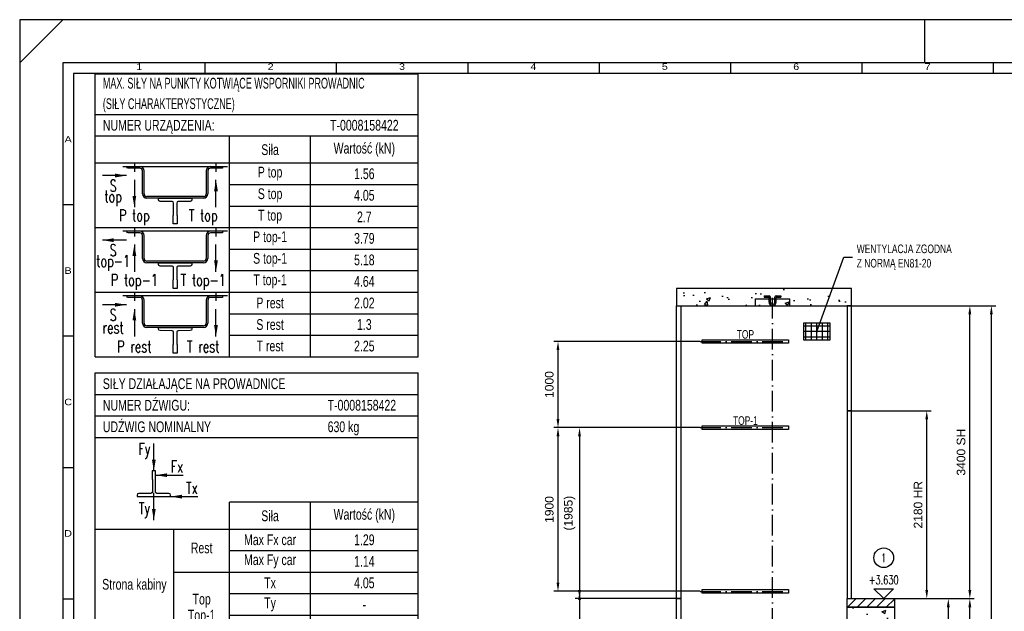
# Model space of a CAD drawing. Header units: millimetres. Extents: x 0 to 21000, y 0 to 14850.
# Tile 2 of 3: x 0 to 11428, y 7983 to 14850. Entities that reach past the tile are written whole.
import ezdxf
from ezdxf.enums import TextEntityAlignment as Align

# ---------------------------------------------------------------- set-up
doc = ezdxf.new("R2010")
doc.units = ezdxf.units.MM
doc.header["$LTSCALE"] = 20
doc.header["$PDSIZE"] = -3
doc.linetypes.add('ACAD_ISO10W100', pattern=[18, 12, -3, 0, -3])
for name, color, linetype in [('CONT_25', 1, 'Continuous'), ('CONT_35', 2, 'Continuous'), ('CONT_50', 5, 'Continuous'), ('CONT_70', 4, 'Continuous'), ('DASHD_25', 1, 'ACAD_ISO10W100'), ('DIM_35', 7, 'Continuous'), ('HATCH_25', 1, 'Continuous'), ('HATCH_35', 2, 'Continuous'), ('SHEET', 1, 'Continuous'), ('TEXT_35', 2, 'Continuous')]:
    doc.layers.add(name, color=color, linetype=linetype)
doc.styles.add('Arial', font='arial.ttf')
doc.styles.get("Standard").update_dxf_attribs({"font": 'arial.ttf'})
doc.styles.add('Text0.7_Arial', font='arial.ttf', dxfattribs={"width": 0.7})
doc.styles.add('Text0.7_romans', font='romans.shx', dxfattribs={"width": 0.7})
doc.dimstyles.new('KONE_mm', dxfattribs={"dimscale": 50, "dimtxt": 2, "dimasz": 2, "dimexe": 1, "dimexo": 0, "dimgap": 1, "dimtad": 1, "dimdec": 0, "dimrnd": 0.01, "dimzin": 0, "dimdsep": 46, "dimtxsty": 'Arial', "dimsah": 1, "dimcen": 0, "dimclrd": 256, "dimclre": 256, "dimclrt": 256, "dimadec": 1, "dimazin": 2, "dimtfac": 1, "dimtdec": 0, "dimtmove": 0, "dimatfit": 3, "dimfxl": 1, "dimtolj": 1, "dimtzin": 0, "dimarcsym": 0})

# ---------------------------------------------------------------- blocks, each defined once
blk = doc.blocks.new('Border')
at = {"layer": 'CONT_50', "linetype": 'Continuous'}
blk.add_line((210, 297), (210, 287), dxfattribs=at)
blk.add_lwpolyline([(410, 10), (410, 287), (10, 287), (10, 10)], close=True, dxfattribs=at)
at = {"layer": 'SHEET', "linetype": 'Continuous'}
for p, q in [((0, 287), (10, 297)), ((43, 287), (43, 284.5)), ((73.5, 287), (73.5, 284.5)), ((104, 287), (104, 284.5)), ((134.5, 287), (134.5, 284.5)), ((165, 287), (165, 284.5)), ((195.5, 287), (195.5, 284.5)), ((226, 287), (226, 284.5)), ((410, 284.5), (12.5, 284.5)), ((12.5, 284.5), (12.5, 10)), ((12.5, 254), (10, 254)), ((12.5, 223.5), (10, 223.5)), ((12.5, 193), (10, 193)), ((12.5, 162.5), (10, 162.5))]:
    blk.add_line(p, q, dxfattribs=at)
blk.add_lwpolyline([(420, 0), (420, 297), (0, 297), (0, 0)], close=True, dxfattribs=at)
at = {"layer": 'SHEET', "width": 1.190476}
for s, p in [('1', (27.75, 286.1)), ('2', (58.25, 286.1)), ('3', (88.75, 286.1)), ('4', (119.25, 286.1)), ('5', (149.75, 286.1)), ('6', (180.25, 286.1)), ('7', (210.75, 286.1)), ('A', (11.25, 269.25)), ('B', (11.25, 238.75)), ('C', (11.25, 208.25)), ('D', (11.25, 177.75))]:
    blk.add_text(s, height=1.5, dxfattribs=at).set_placement(p, align=Align.MIDDLE)
blk = doc.blocks.new('ElevationMark_SUI')
at = {"layer": 'CONT_25', "linetype": 'Continuous'}
blk.add_circle((0, 16.61), 4, dxfattribs=at)
at = {"layer": 'TEXT_35', "linetype": 'Continuous', "ltscale": 0.25}
blk.add_line((-4, 4), (4, 4), dxfattribs=at)
blk.add_lwpolyline([(-4, 4), (0, 0), (4, 4)], dxfattribs=at)
at = {"layer": 'TEXT_35', "linetype": 'Continuous', "ltscale": 0.25, "style": 'Text0.7_romans', "width": 0.7}
for tag, p in [('MARKS', (0, 16.61)), ('LEVEL', (0, 7.61))]:
    blk.add_attdef(tag, text='', height=3.5, dxfattribs=at).set_placement(p, align=Align.MIDDLE)
blk = doc.blocks.new('KONE-SFT-SHAFT_LIFTING_EYE-SIDE')
at = {"layer": 'CONT_35'}
for p, q in [((-97, 116), (-97, 100)), ((-97, 116), (-41, 116)), ((41, 116), (97, 116)), ((97, 116), (97, 100)), ((-200, 80), (-200, 0)), ((-200, 80), (200, 80)), ((-200, 0), (200, 0)), ((-97, 100), (-49, 100)), ((-41, 41), (-41, 92)), ((-25, 41), (-25, 100)), ((25, 41), (25, 100)), ((41, 41), (41, 92)), ((49, 100), (97, 100)), ((200, 0), (200, 80))]:
    blk.add_line(p, q, dxfattribs=at)
for centre, radius, start, end in [((-41, 100), 16, 0, 90), ((41, 100), 16, 90, 180), ((-49, 92), 8, 0, 90), ((0, 41), 41, 180, 0), ((0, 41), 25, 180, 0), ((49, 92), 8, 90, 180)]:
    blk.add_arc(centre, radius, start, end, dxfattribs=at)
blk = doc.blocks.new('*D214')
at = {"layer": 'Defpoints', "color": 0, "transparency": 16777216}
for p in [(6248, 11115), (7898, 11115), (7898, 10115)]:
    blk.add_point(p, dxfattribs=at)
at = {"layer": 'DIM_35', "lineweight": -2, "transparency": 16777216}
for p, q in [((7898, 11115), (6198, 11115)), ((6248, 10215), (6248, 11015)), ((7898, 10115), (6198, 10115))]:
    blk.add_line(p, q, dxfattribs=at)
at = {"layer": 'DIM_35', "transparency": 16777216}
for points in [[(6231, 11015), (6264, 11015), (6248, 11115)], [(6231, 10215), (6264, 10215), (6248, 10115)]]:
    blk.add_solid(points, dxfattribs=at)
at = {"layer": 'DIM_35', "transparency": 16777216, "insert": (6147, 10615), "char_height": 100, "attachment_point": 5, "rotation": 90, "style": 'Arial', "bg_fill": 3, "box_fill_scale": 1.1, "bg_fill_color": 256, "bg_fill_true_color": 13158600, "bg_fill_transparency": 0}
blk.add_mtext('\\A1;1000', dxfattribs=at)
blk = doc.blocks.new('_DotSmall')
at = {"color": 0, "linetype": 'ByBlock', "const_width": 0.5}
blk.add_lwpolyline([(-0.0625, 0, 1), (0.0625, 0, 1)], format="xyb", close=True, dxfattribs=at)
blk = doc.blocks.new('*D215')
at = {"layer": 'Defpoints', "color": 0, "transparency": 16777216}
for p in [(7898, 10115), (6498, 8130), (7673, 8130)]:
    blk.add_point(p, dxfattribs=at)
at = {"layer": 'DIM_35', "lineweight": -2, "transparency": 16777216}
for p, q in [((7898, 10115), (6448, 10115)), ((6498, 10015), (6498, 8230)), ((7673, 8130), (6448, 8130))]:
    blk.add_line(p, q, dxfattribs=at)
at = {"layer": 'DIM_35', "transparency": 16777216}
for points in [[(6481, 10015), (6514, 10015), (6498, 10115)], [(6481, 8230), (6514, 8230), (6498, 8130)]]:
    blk.add_solid(points, dxfattribs=at)
at = {"layer": 'DIM_35', "transparency": 16777216, "insert": (6382, 9122), "char_height": 100, "attachment_point": 5, "rotation": 90, "style": 'Arial', "bg_fill": 3, "box_fill_scale": 1.1, "bg_fill_color": 256, "bg_fill_true_color": 13158600, "bg_fill_transparency": 0}
blk.add_mtext('\\A1;(1985)', dxfattribs=at)
blk = doc.blocks.new('*D216')
at = {"layer": 'Defpoints', "color": 0, "transparency": 16777216}
for p in [(6248, 10115), (7898, 10115), (7898, 8215)]:
    blk.add_point(p, dxfattribs=at)
at = {"layer": 'DIM_35', "lineweight": -2, "transparency": 16777216}
for p, q in [((7898, 10115), (6198, 10115)), ((6248, 8315), (6248, 10015)), ((7898, 8215), (6198, 8215))]:
    blk.add_line(p, q, dxfattribs=at)
at = {"layer": 'DIM_35', "transparency": 16777216}
for points in [[(6231, 10015), (6264, 10015), (6248, 10115)], [(6231, 8315), (6264, 8315), (6248, 8215)]]:
    blk.add_solid(points, dxfattribs=at)
at = {"layer": 'DIM_35', "transparency": 16777216, "insert": (6147, 9165), "char_height": 100, "attachment_point": 5, "rotation": 90, "style": 'Arial', "bg_fill": 3, "box_fill_scale": 1.1, "bg_fill_color": 256, "bg_fill_true_color": 13158600, "bg_fill_transparency": 0}
blk.add_mtext('\\A1;1900', dxfattribs=at)
blk = doc.blocks.new('*D217')
at = {"layer": 'Defpoints', "color": 0, "transparency": 16777216}
for p in [(7898, 8215), (6498, 7215), (7898, 7215)]:
    blk.add_point(p, dxfattribs=at)
at = {"layer": 'DIM_35', "lineweight": -2, "transparency": 16777216}
for p, q in [((7898, 8215), (6448, 8215)), ((6498, 8115), (6498, 7315)), ((7898, 7215), (6448, 7215))]:
    blk.add_line(p, q, dxfattribs=at)
at = {"layer": 'DIM_35', "transparency": 16777216}
for points in [[(6481, 8115), (6514, 8115), (6498, 8215)], [(6481, 7315), (6514, 7315), (6498, 7215)]]:
    blk.add_solid(points, dxfattribs=at)
at = {"layer": 'DIM_35', "transparency": 16777216, "insert": (6397, 7715), "char_height": 100, "attachment_point": 5, "rotation": 90, "style": 'Arial', "bg_fill": 3, "box_fill_scale": 1.1, "bg_fill_color": 256, "bg_fill_true_color": 13158600, "bg_fill_transparency": 0}
blk.add_mtext('\\A1;1000', dxfattribs=at)
blk = doc.blocks.new('*D221')
at = {"layer": 'Defpoints', "color": 0, "transparency": 16777216}
for p in [(9653, 11530), (11278, 11530), (9603, 3400)]:
    blk.add_point(p, dxfattribs=at)
at = {"layer": 'DIM_35', "lineweight": -2, "transparency": 16777216}
for p, q in [((9653, 11530), (11328, 11530)), ((11278, 3500), (11278, 11430)), ((9603, 3400), (11328, 3400))]:
    blk.add_line(p, q, dxfattribs=at)
at = {"layer": 'DIM_35', "transparency": 16777216}
for points in [[(11261, 11430), (11294, 11430), (11278, 11530)], [(11261, 3500), (11294, 3500), (11278, 3400)]]:
    blk.add_solid(points, dxfattribs=at)
at = {"layer": 'DIM_35', "transparency": 16777216, "insert": (11177, 7465), "char_height": 100, "attachment_point": 5, "rotation": 90, "style": 'Arial', "bg_fill": 3, "box_fill_scale": 1.1, "bg_fill_color": 256, "bg_fill_true_color": 13158600, "bg_fill_transparency": 0}
blk.add_mtext('\\A1;8130 WH', dxfattribs=at)
blk = doc.blocks.new('*D222')
at = {"layer": 'Defpoints', "color": 0, "transparency": 16777216}
for p in [(9653, 11530), (11028, 11530), (10153, 8130)]:
    blk.add_point(p, dxfattribs=at)
at = {"layer": 'DIM_35', "lineweight": -2, "transparency": 16777216}
for p, q in [((9653, 11530), (11078, 11530)), ((11028, 8230), (11028, 11430)), ((10153, 8130), (11078, 8130))]:
    blk.add_line(p, q, dxfattribs=at)
at = {"layer": 'DIM_35', "transparency": 16777216}
for points in [[(11011, 11430), (11044, 11430), (11028, 11530)], [(11011, 8230), (11044, 8230), (11028, 8130)]]:
    blk.add_solid(points, dxfattribs=at)
at = {"layer": 'DIM_35', "transparency": 16777216, "insert": (10926, 9830), "char_height": 100, "attachment_point": 5, "rotation": 90, "style": 'Arial', "bg_fill": 3, "box_fill_scale": 1.1, "bg_fill_color": 256, "bg_fill_true_color": 13158600, "bg_fill_transparency": 0}
blk.add_mtext('\\A1;3400 SH', dxfattribs=at)
blk = doc.blocks.new('*D223')
at = {"layer": 'Defpoints', "color": 0, "transparency": 16777216}
for p in [(10153, 8130), (11028, 8130), (7673, 4500)]:
    blk.add_point(p, dxfattribs=at)
at = {"layer": 'DIM_35', "lineweight": -2, "transparency": 16777216}
for p, q in [((10153, 8130), (11078, 8130)), ((11028, 4600), (11028, 8030)), ((7673, 4500), (11078, 4500))]:
    blk.add_line(p, q, dxfattribs=at)
at = {"layer": 'DIM_35', "transparency": 16777216}
for points in [[(11011, 8030), (11044, 8030), (11028, 8130)], [(11011, 4600), (11044, 4600), (11028, 4500)]]:
    blk.add_solid(points, dxfattribs=at)
at = {"layer": 'DIM_35', "transparency": 16777216, "insert": (10927, 6315), "char_height": 100, "attachment_point": 5, "rotation": 90, "style": 'Arial', "bg_fill": 3, "box_fill_scale": 1.1, "bg_fill_color": 256, "bg_fill_true_color": 13158600, "bg_fill_transparency": 0}
blk.add_mtext('\\A1;3630 H', dxfattribs=at)
blk = doc.blocks.new('*D226')
at = {"layer": 'Defpoints', "color": 0, "transparency": 16777216}
for p in [(10153, 8130), (10153, 5390), (10778, 5390)]:
    blk.add_point(p, dxfattribs=at)
at = {"layer": 'DIM_35', "lineweight": -2, "transparency": 16777216}
for p, q in [((10153, 8130), (10828, 8130)), ((10778, 8030), (10778, 5490)), ((10153, 5390), (10828, 5390))]:
    blk.add_line(p, q, dxfattribs=at)
at = {"layer": 'DIM_35', "transparency": 16777216}
for points in [[(10761, 8030), (10794, 8030), (10778, 8130)], [(10761, 5490), (10794, 5490), (10778, 5390)]]:
    blk.add_solid(points, dxfattribs=at)
at = {"layer": 'DIM_35', "transparency": 16777216, "insert": (10677, 6760), "char_height": 100, "attachment_point": 5, "rotation": 90, "style": 'Arial', "bg_fill": 3, "box_fill_scale": 1.1, "bg_fill_color": 256, "bg_fill_true_color": 13158600, "bg_fill_transparency": 0}
blk.add_mtext('\\A1;2740', dxfattribs=at)
blk = doc.blocks.new('*D227')
at = {"layer": 'Defpoints', "color": 0, "transparency": 16777216}
for p in [(9653, 10310), (10528, 10310), (10153, 8130)]:
    blk.add_point(p, dxfattribs=at)
at = {"layer": 'DIM_35', "lineweight": -2, "transparency": 16777216}
for p, q in [((9653, 10310), (10578, 10310)), ((10528, 8230), (10528, 10210)), ((10153, 8130), (10578, 8130))]:
    blk.add_line(p, q, dxfattribs=at)
at = {"layer": 'DIM_35', "transparency": 16777216}
for points in [[(10511, 10210), (10544, 10210), (10528, 10310)], [(10511, 8230), (10544, 8230), (10528, 8130)]]:
    blk.add_solid(points, dxfattribs=at)
at = {"layer": 'DIM_35', "transparency": 16777216, "insert": (10427, 9220), "char_height": 100, "attachment_point": 5, "rotation": 90, "style": 'Arial', "bg_fill": 3, "box_fill_scale": 1.1, "bg_fill_color": 256, "bg_fill_true_color": 13158600, "bg_fill_transparency": 0}
blk.add_mtext('\\A1;2180 HR', dxfattribs=at)
blk = doc.blocks.new('T-0008158422_PST_Table_SUF_0')
at = {"layer": 'SHEET', "linetype": 'Continuous'}
for p, q in [((0, 221), (3750, 221)), ((0, -250), (0, 221)), ((3750, -250), (3750, 221)), ((0, -250), (3750, -250)), ((0, -3062), (0, -250)), ((3750, -3062), (3750, -250)), ((0, -500), (3750, -500)), ((1562, -3062), (1562, -500)), ((2500, -3062), (2500, -500)), ((0, -813), (3750, -813)), ((1535, -856), (324, -856)), ((368, -856), (368, -874)), ((520, -856), (381, -856)), ((520, -874), (381, -874)), ((456, -818), (456, -915)), ((550, -1173), (550, -904)), ((569, -1173), (569, -904)), ((1290, -904), (1290, -1173)), ((1309, -904), (1309, -1173)), ((1478, -856), (1339, -856)), ((1478, -874), (1339, -874)), ((1403, -818), (1403, -915)), ((1478, -856), (1478, -874)), ((1562, -1063), (3750, -1063)), ((1260, -1203), (599, -1203)), ((1260, -1221), (599, -1221)), ((1562, -1313), (3750, -1313)), ((0, -1563), (3750, -1563)), ((456, -1568), (456, -1665)), ((1403, -1568), (1403, -1665)), ((1535, -1606), (324, -1606)), ((368, -1606), (368, -1624)), ((520, -1606), (381, -1606)), ((520, -1624), (381, -1624)), ((550, -1923), (550, -1654)), ((569, -1923), (569, -1654)), ((1290, -1654), (1290, -1923)), ((1309, -1654), (1309, -1923)), ((1478, -1606), (1339, -1606)), ((1478, -1624), (1339, -1624)), ((1478, -1606), (1478, -1624)), ((1562, -1813), (3750, -1813)), ((1260, -1953), (599, -1953)), ((1260, -1971), (599, -1971)), ((1562, -2063), (3750, -2063)), ((0, -2313), (3750, -2313)), ((1535, -2356), (324, -2356)), ((368, -2356), (368, -2374)), ((520, -2356), (381, -2356)), ((520, -2374), (381, -2374)), ((456, -2318), (456, -2415)), ((1478, -2356), (1339, -2356)), ((1478, -2374), (1339, -2374)), ((1403, -2318), (1403, -2415)), ((1478, -2356), (1478, -2374)), ((550, -2673), (550, -2404)), ((569, -2673), (569, -2404)), ((1290, -2404), (1290, -2673)), ((1309, -2404), (1309, -2673)), ((1562, -2563), (3750, -2563)), ((1260, -2703), (599, -2703)), ((1260, -2721), (599, -2721)), ((1562, -2813), (3750, -2813)), ((0, -3062), (3750, -3062))]:
    blk.add_line(p, q, dxfattribs=at)
for points in [[(365, -959), (85, -959)], [(456, -1009), (456, -1327)], [(365, -1709), (85, -1709)], [(456, -1759), (456, -2077)], [(365, -2459), (85, -2459)], [(456, -2509), (456, -2827)]]:
    blk.add_lwpolyline(points, dxfattribs=at)
at = {"layer": 'SHEET', "linetype": 'Continuous', "extrusion": (0, 0, -1)}
for points in [[(-1403, -1327), (-1403, -1009)], [(-1403, -2077), (-1403, -1759)], [(-1403, -2827), (-1403, -2509)]]:
    blk.add_lwpolyline(points, dxfattribs=at)
at = {"layer": 'SHEET', "linetype": 'Continuous'}
for points in [[(1123, -1221), (1123, -1240, -0.41262), (1104, -1259), (966, -1260, 0.41262), (947, -1278), (947, -1421), (951, -1421), (951, -1519), (908, -1519), (908, -1421), (912, -1421), (912, -1278, 0.41262), (893, -1260), (755, -1259, -0.41262), (736, -1240), (736, -1221)], [(1123, -1971), (1123, -1990, -0.41262), (1104, -2009), (966, -2010, 0.41262), (947, -2028), (947, -2171), (951, -2171), (951, -2269), (908, -2269), (908, -2171), (912, -2171), (912, -2028, 0.41262), (893, -2010), (755, -2009, -0.41262), (736, -1990), (736, -1971)], [(1123, -2721), (1123, -2740, -0.41262), (1104, -2759), (966, -2760, 0.41262), (947, -2778), (947, -2921), (951, -2921), (951, -3019), (908, -3019), (908, -2921), (912, -2921), (912, -2778, 0.41262), (893, -2760), (755, -2759, -0.41262), (736, -2740), (736, -2721)]]:
    blk.add_lwpolyline(points, format="xyb", close=True, dxfattribs=at)
for centre, radius, start, end in [((520, -904), 48.8, 0, 90), ((520, -904), 30, 0, 90), ((1339, -904), 48.7, 90, 180), ((1339, -904), 30, 90, 180), ((599, -1173), 48.8, 180, 270), ((599, -1173), 30, 180, 270), ((1260, -1173), 48.7, 270, 0), ((1260, -1173), 30, 270, 0), ((520, -1654), 48.8, 0, 90), ((520, -1654), 30, 0, 90), ((1339, -1654), 48.7, 90, 180), ((1339, -1654), 30, 90, 180), ((599, -1923), 48.8, 180, 270), ((599, -1923), 30, 180, 270), ((1260, -1923), 48.7, 270, 0), ((1260, -1923), 30, 270, 0), ((520, -2404), 48.8, 0, 90), ((520, -2404), 30, 0, 90), ((1339, -2404), 48.7, 90, 180), ((1339, -2404), 30, 90, 180), ((599, -2673), 48.8, 180, 270), ((599, -2673), 30, 180, 270), ((1260, -2673), 48.7, 270, 0), ((1260, -2673), 30, 270, 0)]:
    blk.add_arc(centre, radius, start, end, dxfattribs=at)
at = {"layer": 'SHEET'}
for points in [[(232, -937), (365, -959), (232, -981)], [(434, -1195), (456, -1327), (478, -1195)], [(217, -1687), (85, -1709), (217, -1731)], [(434, -1891), (456, -1759), (478, -1891)], [(232, -2437), (365, -2459), (232, -2481)], [(434, -2641), (456, -2509), (478, -2641)]]:
    blk.add_solid(points, dxfattribs=at)
at = {"layer": 'SHEET', "extrusion": (0, 0, -1)}
for points in [[(-1381, -1141), (-1403, -1009), (-1425, -1141)], [(-1381, -1945), (-1403, -2077), (-1425, -1945)], [(-1381, -2695), (-1403, -2827), (-1425, -2695)]]:
    blk.add_solid(points, dxfattribs=at)
at = {"layer": 'SHEET', "style": 'Text0.7_romans', "width": 0.7}
for s, height, p in [('S', 137, (210, -1077)), ('top', 136.7, (210, -1224)), ('P top', 136.7, (456, -1444)), ('T top', 136.7, (1255, -1444)), ('S', 137, (210, -1827)), ('top-1', 136.7, (210, -1974)), ('P top-1', 136.7, (456, -2194)), ('T top-1', 136.7, (1255, -2194)), ('S', 137, (210, -2577)), ('rest', 136.7, (210, -2724)), ('P rest', 136.7, (456, -2944)), ('T rest', 136.7, (1255, -2944))]:
    blk.add_text(s, height=height, dxfattribs=at).set_placement(p, align=Align.MIDDLE)
at = {"layer": 'TEXT_35', "style": 'Text0.7_Arial'}
for s, width, p in [('MAX. SIŁY NA PUNKTY KOTWIĄCE WSPORNIKI PROWADNIC', 0.6, (90, 113)), ('(SIŁY CHARAKTERYSTYCZNE)', 0.6, (90, -125)), ('NUMER URZĄDZENIA:', 0.7, (90, -375))]:
    blk.add_text(s, height=125, dxfattribs=dict(at, width=width)).set_placement(p, align=Align.MIDDLE_LEFT)
at = {"layer": 'TEXT_35', "style": 'Text0.7_Arial', "width": 0.7}
for s, p in [('T-0008158422', (3125, -375)), ('Siła', (2031, -656)), ('Wartość (kN)', (3125, -656)), ('P top', (2031, -938)), ('1.56', (3125, -938)), ('S top', (2031, -1188)), ('4.05', (3125, -1188)), ('T top', (2031, -1438)), ('2.7', (3125, -1438)), ('P top-1', (2031, -1688)), ('3.79', (3125, -1688)), ('S top-1', (2031, -1938)), ('5.18', (3125, -1938)), ('T top-1', (2031, -2188)), ('4.64', (3125, -2188)), ('P rest', (2031, -2438)), ('2.02', (3125, -2438)), ('S rest', (2031, -2688)), ('1.3', (3125, -2688)), ('2.25', (3125, -2938)), ('T rest', (2031, -2938))]:
    blk.add_text(s, height=125, dxfattribs=at).set_placement(p, align=Align.MIDDLE)
blk = doc.blocks.new('T-0008158422_PST_Table_GR_forces_SUF_0')
at = {"layer": 'SHEET', "linetype": 'Continuous'}
for p, q in [((0, 0), (3750, 0)), ((0, -4812), (0, 0)), ((3750, -4812), (3750, 0)), ((0, -250), (3750, -250)), ((0, -500), (3750, -500)), ((0, -750), (3750, -750)), ((1562, -3312), (1562, -1500)), ((3750, -1500), (1562, -1500)), ((2500, -3312), (2500, -1500)), ((0, -1812), (3750, -1812)), ((911, -1812), (911, -4812)), ((1562, -2062), (3750, -2062)), ((911, -2312), (3750, -2312)), ((1562, -2562), (3750, -2562)), ((1562, -2812), (3750, -2812)), ((1562, -3062), (3750, -3062)), ((0, -3312), (3750, -3312)), ((1562, -4812), (1562, -3312)), ((2500, -4812), (2500, -3312)), ((1562, -3562), (3750, -3562)), ((911, -3812), (3750, -3812)), ((1562, -4062), (3750, -4062)), ((1562, -4312), (3750, -4312)), ((1562, -4562), (3750, -4562)), ((0, -4812), (3750, -4812))]:
    blk.add_line(p, q, dxfattribs=at)
at = {"layer": 'SHEET', "linetype": 'Continuous', "extrusion": (0, 0, -1)}
for points in [[(-682, -1138), (-682, -819)], [(-703, -1187), (-1022, -1187)], [(-682, -1711), (-682, -1392)], [(-876, -1436), (-1194, -1436)]]:
    blk.add_lwpolyline(points, dxfattribs=at)
at = {"layer": 'SHEET', "linetype": 'Continuous'}
blk.add_lwpolyline([(876, -1436), (876, -1417, 0.41262), (857, -1398), (718, -1398, -0.41262), (700, -1379), (700, -1236), (703, -1236), (703, -1138), (661, -1138), (661, -1236), (665, -1236), (665, -1379, -0.41262), (646, -1398), (507, -1398, 0.41262), (489, -1417), (489, -1436)], format="xyb", close=True, dxfattribs=at)
at = {"layer": 'SHEET', "extrusion": (0, 0, -1)}
for points in [[(-660, -1006), (-682, -1138), (-704, -1006)], [(-836, -1165), (-703, -1187), (-836, -1209)], [(-1008, -1414), (-876, -1436), (-1008, -1458)], [(-660, -1579), (-682, -1711), (-704, -1579)]]:
    blk.add_solid(points, dxfattribs=at)
at = {"layer": 'SHEET', "style": 'Text0.7_romans', "width": 0.7}
for s, p in [('Fy', (572, -905)), ('Fx', (950, -1086)), ('Tx', (1123, -1335)), ('Ty', (572, -1594))]:
    blk.add_text(s, height=136.7, dxfattribs=at).set_placement(p, align=Align.MIDDLE)
at = {"layer": 'TEXT_35', "style": 'Text0.7_Arial', "width": 0.7}
for s, p in [('SIŁY DZIAŁAJĄCE NA PROWADNICE', (90, -125)), ('NUMER DŹWIGU:', (90, -375)), ('T-0008158422', (2699, -375)), ('UDŹWIG NOMINALNY', (90, -625)), ('630 kg', (2699, -625))]:
    blk.add_text(s, height=125, dxfattribs=at).set_placement(p, align=Align.MIDDLE_LEFT)
for s, p in [('Siła', (2031, -1656)), ('Wartość (kN)', (3125, -1656)), ('Max Fx car', (2031, -1937)), ('1.29', (3125, -1937)), ('Max Fy car', (2031, -2187)), ('1.14', (3125, -2187)), ('Strona kabiny', (456, -2469)), ('Tx', (2031, -2437)), ('4.05', (3125, -2437)), ('Ty', (2031, -2687)), ('-', (3125, -2687)), ('1.29', (3125, -2937)), ('Max Fx car', (2031, -2937)), ('Max Fy car', (2031, -3187)), ('1.14', (3125, -3187)), ('Max Fx car', (2031, -3437)), ('1.29', (3125, -3437)), ('Max Fy car', (2031, -3687)), ('1.14', (3125, -3687)), ('Tx', (2031, -3937)), ('1.53', (3125, -3937)), ('Strona', (456, -3969)), ('wciągarki', (456, -4156)), ('Ty', (2031, -4187)), ('0.87', (3125, -4187)), ('Max Fx car', (2031, -4437)), ('1.29', (3125, -4437)), ('Max Fy car', (2031, -4687)), ('1.14', (3125, -4687))]:
    blk.add_text(s, height=125, dxfattribs=at).set_placement(p, align=Align.MIDDLE)
for s, p in [('Rest', (1237, -2031)), ('Top', (1237, -2625)), ('Top-1', (1237, -2812)), ('Top-2', (1237, -3000)), ('Rest', (1237, -3531)), ('Top', (1237, -4125)), ('Top-1', (1237, -4312)), ('Top-2', (1237, -4500))]:
    blk.add_text(s, height=125, dxfattribs=at).set_placement(p, align=Align.MIDDLE_CENTER)

msp = doc.modelspace()

# ---------------------------------------------------------------- hatches: boundary and pattern name
at = {"layer": 'HATCH_35'}
h = msp.add_hatch(dxfattribs=at)
h.set_pattern_fill('AR-CONC', color=256, scale=2.5)
h.set_pattern_definition([(50, (8637.77, 5374.8), (455.462, -39.848), [47.625, -523.875]), (355, (8637.77, 5374.8), (-88.11, 477.642), [38.1, -419.1]), (100.4514, (8675.72, 5371.5), (367.353, 437.794), [40.475, -445.226]), (46.184, (8637.77, 5501.8), (677.7, -105.106), [71.44, -785.81]), (96.636, (8694.24, 5493.04), (593.51, 618.565), [60.71, -667.84]), (351.184, (8637.8, 5501.8), (593.51, 618.565), [57.15, -628.65]), (21, (8701.27, 5470.05), (379.036, -255.663), [47.625, -523.875]), (326, (8701.27, 5470.05), (154.505, 460.47), [38.1, -419.1]), (71.4514, (8732.85, 5448.75), (533.54, 204.807), [40.475, -445.225]), (37.5, (8637.77, 5374.8), (7.7215, 211.3876), [0, -414.02, 0, -425.45, 0, -420.6875]), (7.5, (8637.77, 5374.8), (167.049, 250.4514), [0, -242.57, 0, -404.495, 0, -160.3375]), (327.5, (8496.16, 5374.8), (338.9765, -14.322), [0, -158.75, 0, -495.3, 0, -657.225]), (317.5, (8432.66, 5374.8), (370.323, 63.566), [0, -206.375, 0, -328.93, 0, -466.725])])
h.paths.add_polyline_path([(7622.8, 3099.8), (7622.8, 4199.8), (7672.8, 4199.8), (7672.8, 3399.8), (9602.8, 3399.8), (9602.8, 4499.8), (9652.8, 4499.8), (9652.8, 3099.8)])
h.paths.add_polyline_path([(9602.8, 5089.8), (9602.8, 5289.8), (10152.8, 5289.8), (10152.8, 5089.8)])
h.paths.add_polyline_path([(9602.8, 7829.8), (9602.8, 8029.8), (10152.8, 8029.8), (10152.8, 7829.8)])
h.paths.add_polyline_path([(7672.8, 4199.8), (7672.8, 4399.8), (7122.8, 4399.8), (7122.8, 4199.8)])
h.paths.add_polyline_path([(9652.8, 11529.8), (9652.8, 11729.8), (7622.8, 11729.8), (7622.8, 11529.8)])
h = msp.add_hatch(dxfattribs=at)
h.set_pattern_fill('ANSI31', color=256, scale=25)
h.set_pattern_definition([(45, (8637.77, 5374.8), (-56.1266, 56.1266), [])])
h.paths.add_polyline_path([(9602.8, 5289.8), (9602.8, 5389.8), (10152.8, 5389.8), (10152.8, 5289.8)])
h.paths.add_polyline_path([(9602.8, 8029.8), (9602.8, 8129.8), (10152.8, 8129.8), (10152.8, 8029.8)])
h.paths.add_polyline_path([(7672.8, 4399.8), (7672.8, 4499.8), (7122.8, 4499.8), (7122.8, 4399.8)])

# ---------------------------------------------------------------- linework, layer by layer
at = {"layer": 'CONT_50'}
for points in [[(7922.8, 11134.8), (8922.8, 11134.8), (8922.8, 11094.8), (7922.8, 11094.8)], [(7922.8, 10134.8), (8922.8, 10134.8), (8922.8, 10094.8), (7922.8, 10094.8)], [(7922.8, 8234.8), (8922.8, 8234.8), (8922.8, 8194.8), (7922.8, 8194.8)]]:
    msp.add_lwpolyline(points, close=True, dxfattribs=at)
at = {"layer": 'CONT_70'}
for points in [[(9652.8, 11529.8), (9652.8, 11729.8), (7622.8, 11729.8), (7622.8, 11529.8)], [(7672.8, 8129.8), (7672.8, 8129.8), (7672.8, 8129.8), (7622.8, 8129.8), (7622.8, 11529.8), (7672.8, 11529.8)], [(9602.8, 10309.8), (9602.8, 10309.8), (9602.8, 10309.8), (9652.8, 10309.8), (9652.8, 11529.8), (9602.8, 11529.8)], [(9402.8, 11329.8), (9402.8, 11129.8), (9102.8, 11129.8), (9102.8, 11329.8)], [(9602.8, 8129.8), (9602.8, 8129.8), (9602.8, 8129.8), (9652.8, 8129.8), (9652.8, 10309.8), (9602.8, 10309.8), (9602.8, 10309.8), (9602.8, 10309.8)], [(7672.8, 6679.8), (7672.8, 6679.8), (7672.8, 6679.8), (7622.8, 6679.8), (7622.8, 8129.8), (7672.8, 8129.8)], [(9602.8, 8029.8), (9602.8, 8129.8), (9602.8, 8129.8), (9602.8, 8129.8), (10152.8, 8129.8), (10152.8, 8029.8)], [(9602.8, 7829.8), (9602.8, 8029.8), (9602.8, 8029.8), (9602.8, 8029.8), (10152.8, 8029.8), (10152.8, 7829.8)]]:
    msp.add_lwpolyline(points, close=True, dxfattribs=at)
at = {"layer": 'DASHD_25'}
for p, q in [((8737.8, 3099.8), (8737.8, 11729.8)), ((7897.8, 11114.8), (8947.8, 11114.8)), ((7897.8, 10114.8), (8947.8, 10114.8)), ((7897.8, 8214.8), (8947.8, 8214.8))]:
    msp.add_line(p, q, dxfattribs=at)
at = {"layer": 'HATCH_25'}
for p, q in [((9125.8, 11129.8), (9125.8, 11329.8)), ((9189.3, 11129.8), (9189.3, 11329.8)), ((9252.8, 11129.8), (9252.8, 11329.8)), ((9316.3, 11129.8), (9316.3, 11329.8)), ((9379.8, 11129.8), (9379.8, 11329.8)), ((9402.8, 11293.3), (9102.8, 11293.3)), ((9402.8, 11229.8), (9102.8, 11229.8)), ((9402.8, 11166.3), (9102.8, 11166.3))]:
    msp.add_line(p, q, dxfattribs=at)

# ---------------------------------------------------------------- block references
for name, p in [('T-0008158422_PST_Table_SUF_0', (875, 14000)), ('KONE-SFT-SHAFT_LIFTING_EYE-SIDE', (8737.8, 11529.8)), ('T-0008158422_PST_Table_GR_forces_SUF_0', (875, 10750))]:
    msp.add_blockref(name, p)
at = {"xscale": 28.57142857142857, "yscale": 28.57142857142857, "zscale": 28.57142857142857}
msp.add_blockref('ElevationMark_SUI', (10027.8, 8129.8), dxfattribs=at).add_auto_attribs({'LEVEL': '+3.630', 'MARKS': '1'})
at = {"layer": 'SHEET', "xscale": 50, "yscale": 50, "zscale": 50}
msp.add_blockref('Border', (0, 0), dxfattribs=at)

# ---------------------------------------------------------------- texts
at = {"layer": 'TEXT_35', "style": 'Text0.7_Arial', "width": 0.7}
for s, p in [('TOP', (8422.8, 11197.3)), ('TOP-1', (8422.8, 10197.3))]:
    msp.add_text(s, height=100, dxfattribs=at).set_placement(p, align=Align.MIDDLE_CENTER)

# ---------------------------------------------------------------- leaders
at = {"layer": 'TEXT_35', "annotation_type": 0, "has_hookline": 1, "hookline_direction": 0, "text_width": 1101.9}
msp.add_leader([(9252.7, 11229.8), (9565.3, 12092.3), (9665.3, 12092.3)], dimstyle='KONE_mm', override={"dimtad": 0, "dimldrblk": 'DotSmall', "dimtfill": 1}, dxfattribs=at)

# ---------------------------------------------------------------- next in the draw order: texts
at = {"layer": 'TEXT_35', "insert": (9715.3, 12092.3), "char_height": 100, "attachment_point": 4, "style": 'Text0.7_Arial', "bg_fill": 3, "box_fill_scale": 1.1, "bg_fill_color": 256, "bg_fill_true_color": 13158600, "bg_fill_transparency": 0}
msp.add_mtext('WENTYLACJA ZGODNA\\PZ NORMĄ EN81-20', dxfattribs=at)

# ---------------------------------------------------------------- next in the draw order: dimensions: what is measured, and where the dimension line sits
at = {"layer": 'DIM_35'}
dim = msp.add_linear_dim(base=(11277.8, 11529.8), p1=(9602.8, 3399.8), p2=(9652.8, 11529.8), angle=90, text='<> WH', dimstyle='KONE_mm', override={"dimtix": 1, "dimldrblk": 'DotSmall', "dimtfill": 1}, dxfattribs=at)
dim.commit()
dim.dimension.update_dxf_attribs({"geometry": '*D221', "text_midpoint": (11176.7, 7464.8)})
dim = msp.add_linear_dim(base=(6247.8, 11114.8), p1=(7897.8, 10114.8), p2=(7897.8, 11114.8), angle=90, dimstyle='KONE_mm', override={"dimldrblk": 'DotSmall', "dimtfill": 1}, dxfattribs=at)
dim.commit()
dim.dimension.update_dxf_attribs({"geometry": '*D214', "text_midpoint": (6146.7, 10614.8)})

# ---------------------------------------------------------------- next in the draw order: dimensions: what is measured, and where the dimension line sits
for base, p1, p2, text, picture, middle in [((11027.8, 11529.8), (10152.8, 8129.8), (9652.8, 11529.8), '<> SH', '*D222', (10926, 9829.8)), ((6497.8, 8129.8), (7897.8, 10114.8), (7672.8, 8129.8), '(<>)', '*D215', (6382.2, 9122.3))]:
    dim = msp.add_linear_dim(base=base, p1=p1, p2=p2, angle=90, text=text, dimstyle='KONE_mm', override={"dimtix": 1, "dimldrblk": 'DotSmall', "dimtfill": 1}, dxfattribs=at)
    dim.commit()
    dim.dimension.update_dxf_attribs({"geometry": picture, "text_midpoint": middle})

# ---------------------------------------------------------------- next in the draw order: dimensions: what is measured, and where the dimension line sits
dim = msp.add_linear_dim(base=(6247.8, 10114.8), p1=(7897.8, 8214.8), p2=(7897.8, 10114.8), angle=90, dimstyle='KONE_mm', override={"dimtix": 1, "dimldrblk": 'DotSmall', "dimtfill": 1}, dxfattribs=at)
dim.commit()
dim.dimension.update_dxf_attribs({"geometry": '*D216', "text_midpoint": (6146.7, 9164.8)})

# ---------------------------------------------------------------- next in the draw order: dimensions: what is measured, and where the dimension line sits
dim = msp.add_linear_dim(base=(6497.8, 7214.8), p1=(7897.8, 8214.8), p2=(7897.8, 7214.8), angle=90, dimstyle='KONE_mm', override={"dimldrblk": 'DotSmall', "dimtfill": 1}, dxfattribs=at)
dim.commit()
dim.dimension.update_dxf_attribs({"geometry": '*D217', "text_midpoint": (6396.7, 7714.8)})

# ---------------------------------------------------------------- next in the draw order: dimensions: what is measured, and where the dimension line sits
dim = msp.add_linear_dim(base=(11027.8, 8129.8), p1=(7672.8, 4499.8), p2=(10152.8, 8129.8), angle=90, text='<> H', dimstyle='KONE_mm', override={"dimtix": 1, "dimldrblk": 'DotSmall', "dimtfill": 1}, dxfattribs=at)
dim.commit()
dim.dimension.update_dxf_attribs({"geometry": '*D223', "text_midpoint": (10926.7, 6314.8)})

# ---------------------------------------------------------------- next in the draw order: dimensions: what is measured, and where the dimension line sits
dim = msp.add_linear_dim(base=(10777.8, 5389.8), p1=(10152.8, 8129.8), p2=(10152.8, 5389.8), angle=90, dimstyle='KONE_mm', override={"dimtix": 1, "dimtfill": 1}, dxfattribs=at)
dim.commit()
dim.dimension.update_dxf_attribs({"geometry": '*D226', "text_midpoint": (10676.7, 6759.8)})

# ---------------------------------------------------------------- next in the draw order: dimensions: what is measured, and where the dimension line sits
dim = msp.add_linear_dim(base=(10527.8, 10309.8), p1=(10152.8, 8129.8), p2=(9652.8, 10309.8), angle=90, text='<> HR', dimstyle='KONE_mm', override={"dimtix": 1, "dimtfill": 1}, dxfattribs=at)
dim.commit()
dim.dimension.update_dxf_attribs({"geometry": '*D227', "text_midpoint": (10426.7, 9219.8)})

doc.saveas('drawing.dxf')
